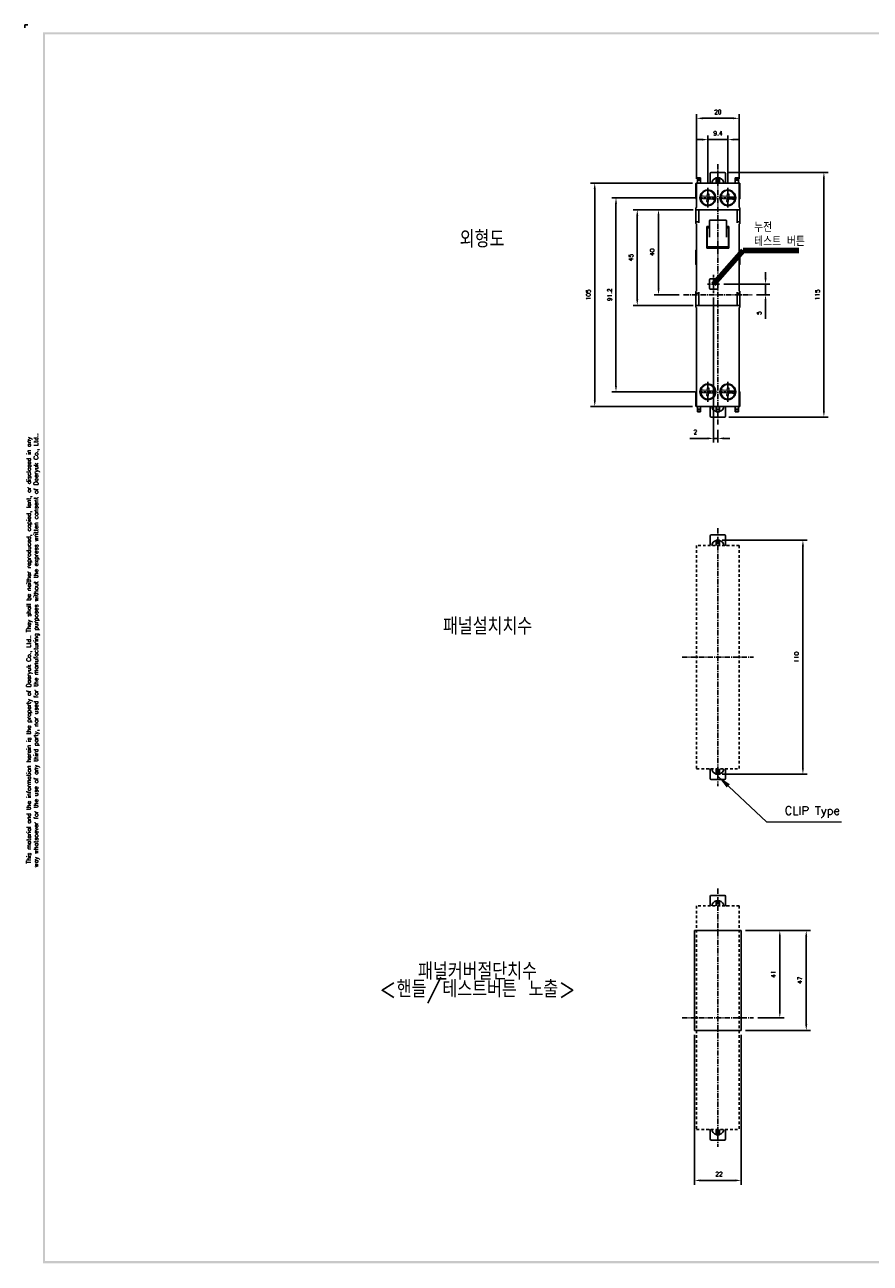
# Model space of a CAD drawing. Extents: x -194 to 879, y -1928 to 536.
# Tile 1 of 3: x 44 to 442, y -46 to 536. Entities that reach past the tile are written whole.
import ezdxf

# ---------------------------------------------------------------- set-up
doc = ezdxf.new("R2010")
doc.units = 0
doc.header["$MEASUREMENT"] = 0
doc.linetypes.add('CENTER', pattern=[2, 1.25, -0.25, 0.25, -0.25])
doc.linetypes.add('HID', pattern=[3.5, 1.25, -1, 1.25])
doc.layers.get('0').update_dxf_attribs({"linetype": 'CONTINUOUS'})
doc.layers.add('AM_5', color=3, linetype='CONTINUOUS', lineweight=15)
for name, color, linetype in [('cen', 1, 'CENTER'), ('di', 3, 'CONTINUOUS'), ('DIM', 3, 'CONTINUOUS'), ('dwg', 7, 'CONTINUOUS'), ('Hid', 5, 'HID')]:
    doc.layers.add(name, color=color, linetype=linetype)
doc.styles.add('KIM', font='ROMANS.shx', dxfattribs={"height": 5, "bigfont": 'GSG1.shx'})
doc.styles.add('ROMANS', font='romans')
doc.styles.get("Standard").update_dxf_attribs({"font": 'romans.shx', "height": 2, "bigfont": 'hgs.shx'})
doc.dimstyles.get("Standard").update_dxf_attribs({"dimscale": 0, "dimtxt": 2, "dimasz": 2, "dimexe": 0.5, "dimexo": 0.5, "dimgap": 1, "dimtad": 1, "dimdsep": 46, "dimtxsty": 'Standard', "dimcen": 0, "dimclrd": 3, "dimclre": 3, "dimclrt": 3, "dimadec": 0, "dimazin": 2, "dimtp": 0.1, "dimtm": 0.1, "dimtfac": 1, "dimtmove": 0, "dimatfit": 3, "dimfxl": 0, "dimtolj": 1, "dimarcsym": 0})
doc.dimstyles.new('STANDARD$0', dxfattribs={"dimtxt": 5, "dimasz": 5, "dimexe": 1, "dimexo": 2, "dimgap": 2, "dimtad": 1, "dimdec": 4, "dimzin": 12, "dimdsep": 46, "dimtxsty": 'KIM', "dimcen": -1, "dimdle": 0.1, "dimadec": 0, "dimazin": 0, "dimtfac": 1, "dimtdec": 4, "dimtmove": 0, "dimatfit": 3, "dimfxl": 0, "dimtolj": 1, "dimtzin": 0, "dimarcsym": 0})
doc.dimstyles.new('STANDARD$7', dxfattribs={"dimtxt": 2.5, "dimasz": 3, "dimexe": 2, "dimexo": 2, "dimgap": 0.7, "dimtad": 1, "dimdsep": 46, "dimtxsty": 'ROMANS', "dimcen": 0, "dimclrd": 256, "dimclre": 256, "dimclrt": 254, "dimadec": 0, "dimazin": 0, "dimtfac": 1, "dimtofl": 0, "dimtmove": 1, "dimatfit": 3, "dimfxl": 0, "dimtolj": 1, "dimarcsym": 0})

# ---------------------------------------------------------------- blocks, each defined once
blk = doc.blocks.new('fdfsadfas')
at = {"color": 7, "linetype": 'Continuous', "lineweight": 15}
for p, q in [((235.99, 338.13), (235.88, 336.88)), ((236.99, 338.04), (235.99, 338.13)), ((236.88, 336.79), (236.99, 338.04)), ((234, 336.04), (235.79, 335.88)), ((235.88, 336.88), (234.09, 337.04)), ((235.79, 335.88), (235.68, 334.64)), ((235.68, 334.64), (236.68, 334.55)), ((236.68, 334.55), (236.79, 335.8)), ((236.79, 335.8), (238.58, 335.64)), ((238.67, 336.64), (236.88, 336.79))]:
    blk.add_line(p, q, dxfattribs=at)
for start, end in [(3.55253, 166.38516), (166.38516, 183.55253), (183.55253, 346.38516), (346.38516, 3.55253)]:
    blk.add_arc((236.33, 336.34), 3.35, start, end, dxfattribs=at)
for points, knots in [([(232.99, 336.13), (233, 336.13), (233.02, 336.13), (233.19, 336.11), (233.45, 336.09), (233.73, 336.07), (233.92, 336.05), (234, 336.04)], [0, 0, 0, 0, 0.210927, 0.421827, 0.633563, 0.84758, 1, 1, 1, 1]), ([(234.09, 337.04), (233.97, 337.05), (233.74, 337.07), (233.44, 337.1), (233.21, 337.12), (233.09, 337.13), (233.08, 337.13), (233.08, 337.13)], [0, 0, 0, 0, 0.219553, 0.439238, 0.655713, 0.868958, 1, 1, 1, 1]), ([(238.58, 335.64), (238.69, 335.63), (238.92, 335.61), (239.23, 335.58), (239.46, 335.56), (239.57, 335.55), (239.59, 335.55), (239.59, 335.55)], [0, 0, 0, 0, 0.219553, 0.439238, 0.655713, 0.868958, 1, 1, 1, 1]), ([(239.68, 336.55), (239.67, 336.55), (239.64, 336.55), (239.47, 336.56), (239.22, 336.59), (238.94, 336.61), (238.74, 336.63), (238.67, 336.64)], [0, 0, 0, 0, 0.2109274, 0.4218266, 0.6335624, 0.8475799, 1, 1, 1, 1])]:
    blk.add_open_spline(points, degree=3, knots=knots, dxfattribs=at)
blk = doc.blocks.new('*D374')
at = {"layer": 'DIM'}
for p, q in [((365.66, 461.2), (365.66, 483.9)), ((375.06, 461.2), (375.06, 483.9)), ((362.86, 481.9), (360.06, 481.9)), ((365.66, 481.9), (375.06, 481.9)), ((377.86, 481.9), (380.66, 481.9))]:
    blk.add_line(p, q, dxfattribs=at)
for points in [[(362.86, 482.36), (362.86, 481.43), (365.66, 481.9)], [(377.86, 482.36), (377.86, 481.43), (375.06, 481.9)]]:
    blk.add_solid(points, dxfattribs=at)
at = {"layer": 'DIM', "insert": (370.36, 484.9), "char_height": 2, "attachment_point": 5}
blk.add_mtext('\\A1;9.4', dxfattribs=at)
blk = doc.blocks.new('*D375')
at = {"layer": 'DIM'}
for p, q in [((360.36, 463.46), (360.36, 493.9)), ((363.16, 491.9), (377.56, 491.9)), ((380.36, 463.46), (380.36, 493.9))]:
    blk.add_line(p, q, dxfattribs=at)
for points in [[(363.16, 492.36), (363.16, 491.43), (360.36, 491.9)], [(377.56, 492.36), (377.56, 491.43), (380.36, 491.9)]]:
    blk.add_solid(points, dxfattribs=at)
at = {"layer": 'DIM', "insert": (370.36, 494.9), "char_height": 2, "attachment_point": 5}
blk.add_mtext('\\A1;20', dxfattribs=at)
blk = doc.blocks.new('*D376')
at = {"layer": 'DIM'}
for p, q in [((358.21, 448.96), (330.44, 448.96)), ((332.44, 446.16), (332.44, 406.76)), ((358.78, 403.96), (330.44, 403.96))]:
    blk.add_line(p, q, dxfattribs=at)
for points in [[(331.97, 446.16), (332.91, 446.16), (332.44, 448.96)], [(331.97, 406.76), (332.91, 406.76), (332.44, 403.96)]]:
    blk.add_solid(points, dxfattribs=at)
at = {"layer": 'DIM', "insert": (329.44, 426.46), "char_height": 2, "attachment_point": 5, "rotation": 90}
blk.add_mtext('\\A1;45', dxfattribs=at)
blk = doc.blocks.new('*D377')
at = {"layer": 'DIM'}
for p, q in [((358.78, 448.96), (340.44, 448.96)), ((342.44, 411.76), (342.44, 446.16)), ((352.22, 408.96), (340.44, 408.96))]:
    blk.add_line(p, q, dxfattribs=at)
for points in [[(341.97, 446.16), (342.91, 446.16), (342.44, 448.96)], [(341.97, 411.76), (342.91, 411.76), (342.44, 408.96)]]:
    blk.add_solid(points, dxfattribs=at)
at = {"layer": 'DIM', "insert": (339.44, 428.96), "char_height": 2, "attachment_point": 5, "rotation": 90}
blk.add_mtext('\\A1;40', dxfattribs=at)
blk = doc.blocks.new('*D378')
at = {"layer": 'DIM'}
for p, q in [((359.6, 454.56), (320.44, 454.56)), ((322.44, 451.76), (322.44, 366.16)), ((359.6, 363.36), (320.44, 363.36))]:
    blk.add_line(p, q, dxfattribs=at)
for points in [[(321.97, 451.76), (322.91, 451.76), (322.44, 454.56)], [(321.97, 366.16), (322.91, 366.16), (322.44, 363.36)]]:
    blk.add_solid(points, dxfattribs=at)
at = {"layer": 'DIM', "insert": (319.44, 408.96), "char_height": 2, "attachment_point": 5, "rotation": 90}
blk.add_mtext('\\A1;91.2', dxfattribs=at)
blk = doc.blocks.new('*D379')
at = {"layer": 'DIM'}
for p, q in [((358.36, 461.46), (310.44, 461.46)), ((312.44, 458.66), (312.44, 359.26)), ((358.36, 356.46), (310.44, 356.46))]:
    blk.add_line(p, q, dxfattribs=at)
for points in [[(311.97, 458.66), (312.91, 458.66), (312.44, 461.46)], [(311.97, 359.26), (312.91, 359.26), (312.44, 356.46)]]:
    blk.add_solid(points, dxfattribs=at)
at = {"layer": 'DIM', "insert": (309.44, 408.96), "char_height": 2, "attachment_point": 5, "rotation": 90}
blk.add_mtext('\\A1;105', dxfattribs=at)
blk = doc.blocks.new('*D362')
at = {"layer": 'DIM'}
for p, q in [((372.36, 293.6), (412.35, 293.6)), ((410.35, 290.8), (410.35, 186.4)), ((372.36, 183.6), (412.35, 183.6))]:
    blk.add_line(p, q, dxfattribs=at)
for points in [[(409.88, 290.8), (410.82, 290.8), (410.35, 293.6)], [(409.88, 186.4), (410.82, 186.4), (410.35, 183.6)]]:
    blk.add_solid(points, dxfattribs=at)
at = {"layer": 'DIM', "insert": (407.35, 238.6), "char_height": 2, "attachment_point": 5, "rotation": 90}
blk.add_mtext('\\A1;110', dxfattribs=at)
blk = doc.blocks.new('*D363')
at = {"layer": 'DIM'}
for p, q in [((383.36, 110.17), (413.91, 110.17)), ((411.91, 65.97), (411.91, 107.37)), ((383.36, 63.17), (413.91, 63.17))]:
    blk.add_line(p, q, dxfattribs=at)
for points in [[(411.45, 107.37), (412.38, 107.37), (411.91, 110.17)], [(411.45, 65.97), (412.38, 65.97), (411.91, 63.17)]]:
    blk.add_solid(points, dxfattribs=at)
at = {"layer": 'DIM', "insert": (408.91, 86.82), "char_height": 2, "attachment_point": 5, "rotation": 90}
blk.add_mtext('\\A1;47', dxfattribs=at)
blk = doc.blocks.new('*D366')
at = {"layer": 'DIM'}
for p, q in [((359.36, 61.17), (359.36, -9.32)), ((381.36, 61.17), (381.36, -9.32)), ((362.16, -7.32), (378.56, -7.32))]:
    blk.add_line(p, q, dxfattribs=at)
for points in [[(362.16, -6.86), (362.16, -7.79), (359.36, -7.32)], [(378.56, -6.86), (378.56, -7.79), (381.36, -7.32)]]:
    blk.add_solid(points, dxfattribs=at)
at = {"layer": 'DIM', "insert": (370.92, -4.32), "char_height": 2, "attachment_point": 5}
blk.add_mtext('\\A1;22', dxfattribs=at)
blk = doc.blocks.new('*D367')
at = {"layer": 'DIM'}
for p, q in [((383.36, 110.17), (401.48, 110.17)), ((399.48, 71.97), (399.48, 107.37)), ((389.18, 69.17), (401.48, 69.17))]:
    blk.add_line(p, q, dxfattribs=at)
for points in [[(399.02, 107.37), (399.95, 107.37), (399.48, 110.17)], [(399.02, 71.97), (399.95, 71.97), (399.48, 69.17)]]:
    blk.add_solid(points, dxfattribs=at)
at = {"layer": 'DIM', "insert": (396.48, 89.67), "char_height": 2, "attachment_point": 5, "rotation": 90}
blk.add_mtext('\\A1;41', dxfattribs=at)
blk = doc.blocks.new('*D369')
at = {"layer": 'DIM'}
for p, q in [((392.77, 416.81), (392.77, 419.61)), ((373.19, 414.01), (394.77, 414.01)), ((392.77, 414.01), (392.77, 408.96)), ((388.5, 408.96), (394.77, 408.96)), ((392.77, 406.16), (392.77, 397.7))]:
    blk.add_line(p, q, dxfattribs=at)
for points in [[(392.31, 416.81), (393.24, 416.81), (392.77, 414.01)], [(392.31, 406.16), (393.24, 406.16), (392.77, 408.96)]]:
    blk.add_solid(points, dxfattribs=at)
at = {"layer": 'DIM', "insert": (389.77, 400.36), "char_height": 2, "attachment_point": 5, "rotation": 90}
blk.add_mtext('\\A1;5', dxfattribs=at)
blk = doc.blocks.new('*D370')
at = {"layer": 'DIM'}
for p, q in [((368.36, 407.73), (368.36, 339.45)), ((370.36, 345.51), (370.36, 339.45)), ((365.56, 341.45), (357.09, 341.45)), ((370.36, 341.45), (368.36, 341.45)), ((373.16, 341.45), (375.96, 341.45))]:
    blk.add_line(p, q, dxfattribs=at)
for points in [[(365.56, 341.92), (365.56, 340.98), (368.36, 341.45)], [(373.16, 341.92), (373.16, 340.98), (370.36, 341.45)]]:
    blk.add_solid(points, dxfattribs=at)
at = {"layer": 'DIM', "insert": (359.76, 344.45), "char_height": 2, "attachment_point": 5}
blk.add_mtext('\\A1;2', dxfattribs=at)
blk = doc.blocks.new('*D371')
at = {"layer": 'DIM'}
for p, q in [((375.46, 466.46), (422.21, 466.46)), ((420.21, 463.66), (420.21, 354.26)), ((375.48, 351.46), (422.21, 351.46))]:
    blk.add_line(p, q, dxfattribs=at)
for points in [[(419.75, 463.66), (420.68, 463.66), (420.21, 466.46)], [(419.75, 354.26), (420.68, 354.26), (420.21, 351.46)]]:
    blk.add_solid(points, dxfattribs=at)
at = {"layer": 'DIM', "insert": (417.21, 408.96), "char_height": 2, "attachment_point": 5, "rotation": 90}
blk.add_mtext('\\A1;115', dxfattribs=at)

msp = doc.modelspace()

# ---------------------------------------------------------------- linework, layer by layer
for p, q in [((366.759, 465.962), (366.759, 464.962)), ((367.259, 466.462), (373.459, 466.462)), ((373.959, 464.962), (373.959, 465.962)), ((360.009, 458.162), (360.009, 461.262)), ((360.209, 461.462), (360.359, 461.462)), ((360.359, 461.462), (365.359, 461.462)), ((360.359, 459.962), (360.359, 461.462)), ((360.359, 449.962), (360.359, 459.962)), ((360.709, 463.962), (362.209, 463.962)), ((360.709, 463.762), (360.709, 463.962)), ((362.209, 463.762), (360.709, 463.762)), ((360.709, 462.962), (360.709, 463.762)), ((360.709, 462.962), (362.209, 462.962)), ((360.709, 462.762), (360.709, 462.962)), ((362.209, 462.762), (360.709, 462.762)), ((360.709, 461.462), (360.709, 462.762)), ((362.209, 463.962), (362.209, 463.762)), ((362.209, 463.762), (362.209, 462.962)), ((362.209, 462.962), (362.209, 462.762)), ((362.209, 461.462), (362.209, 462.762)), ((365.359, 461.462), (375.359, 461.462)), ((366.759, 461.962), (366.759, 464.962)), ((369.609, 463.962), (371.109, 463.962)), ((369.609, 463.762), (369.609, 463.962)), ((371.109, 463.762), (369.609, 463.762)), ((369.609, 463.762), (369.609, 462.962)), ((369.609, 462.962), (371.109, 462.962)), ((369.609, 462.762), (369.609, 462.962)), ((371.109, 462.762), (369.609, 462.762)), ((369.609, 462.762), (369.609, 461.462)), ((371.109, 463.962), (371.109, 463.762)), ((371.109, 463.762), (371.109, 462.962)), ((371.109, 462.962), (371.109, 462.762)), ((371.109, 461.462), (371.109, 462.762)), ((373.959, 464.962), (373.959, 461.962)), ((375.359, 461.462), (380.359, 461.462)), ((378.509, 463.962), (380.009, 463.962)), ((378.509, 463.762), (378.509, 463.962)), ((380.009, 463.762), (378.509, 463.762)), ((378.509, 463.762), (378.509, 462.962)), ((378.509, 462.962), (380.009, 462.962)), ((378.509, 462.762), (378.509, 462.962)), ((380.009, 462.762), (378.509, 462.762)), ((378.509, 462.762), (378.509, 461.462)), ((380.009, 463.962), (380.009, 463.762)), ((380.009, 463.762), (380.009, 462.962)), ((380.009, 462.962), (380.009, 462.762)), ((380.009, 462.762), (380.009, 461.462)), ((380.359, 461.462), (380.359, 459.962)), ((380.509, 461.462), (380.359, 461.462)), ((380.359, 459.962), (380.359, 449.962)), ((380.709, 461.262), (380.709, 458.162)), ((360.009, 454.162), (360.009, 458.162)), ((365.659, 458.262), (365.359, 458.262)), ((375.359, 458.262), (375.059, 458.262)), ((380.709, 458.162), (380.709, 454.162)), ((360.009, 449.462), (360.009, 449.762)), ((360.009, 449.162), (360.009, 449.462)), ((360.009, 448.462), (360.009, 449.162)), ((360.009, 446.462), (360.009, 448.462)), ((360.209, 453.962), (360.359, 453.962)), ((360.209, 449.962), (360.359, 449.962)), ((361.359, 448.962), (360.209, 448.962)), ((361.359, 448.962), (365.359, 448.962)), ((361.359, 447.462), (361.359, 448.962)), ((365.359, 450.862), (365.659, 450.862)), ((365.359, 448.962), (375.359, 448.962)), ((375.059, 450.862), (375.359, 450.862)), ((375.359, 448.962), (379.359, 448.962)), ((379.359, 448.962), (379.359, 447.462)), ((379.359, 448.962), (380.509, 448.962)), ((380.509, 453.962), (380.359, 453.962)), ((380.509, 449.962), (380.359, 449.962)), ((380.709, 449.762), (380.709, 449.462)), ((380.709, 449.462), (380.709, 449.162)), ((380.709, 449.162), (380.709, 448.462)), ((380.709, 448.462), (380.709, 446.462)), ((360.009, 443.062), (360.009, 446.462)), ((360.009, 442.762), (360.009, 443.062)), ((360.009, 442.462), (360.009, 442.762)), ((360.209, 443.262), (361.359, 443.262)), ((361.359, 442.762), (361.359, 447.462)), ((366.359, 439.825), (366.359, 443.602)), ((374.359, 443.602), (374.359, 439.825)), ((379.359, 447.462), (379.359, 442.762)), ((379.359, 443.262), (380.509, 443.262)), ((380.709, 446.462), (380.709, 443.062)), ((380.709, 443.062), (380.709, 442.762)), ((380.709, 442.762), (380.709, 442.462)), ((360.209, 442.262), (360.359, 442.262)), ((360.359, 425.612), (360.359, 442.262)), ((366.359, 440.98), (365.159, 440.98)), ((365.159, 440.98), (365.159, 430.944)), ((366.359, 440.434), (365.159, 440.434)), ((365.359, 440.434), (365.359, 431.475)), ((366.359, 435.967), (366.359, 439.825)), ((374.359, 440.98), (375.559, 440.98)), ((374.359, 440.434), (375.559, 440.434)), ((374.359, 439.825), (374.359, 435.967)), ((375.359, 440.434), (375.359, 431.475)), ((375.559, 430.944), (375.559, 440.98)), ((380.509, 442.262), (380.359, 442.262)), ((380.359, 442.262), (380.359, 426.662)), ((370.359, 431.49), (365.159, 431.49)), ((370.359, 430.944), (365.159, 430.944)), ((370.359, 430.944), (370.359, 431.49)), ((370.359, 431.49), (375.559, 431.49)), ((370.359, 431.49), (370.359, 430.944)), ((370.359, 430.944), (375.559, 430.944)), ((360.009, 423.262), (360.009, 429.862)), ((360.359, 419.212), (360.359, 425.612)), ((360.375, 419.262), (360.375, 425.562)), ((380.359, 427.012), (380.375, 427.012)), ((380.375, 426.512), (380.375, 427.012)), ((380.375, 418.312), (380.375, 426.512)), ((380.709, 429.862), (380.709, 423.262)), ((360.359, 410.662), (360.359, 419.212)), ((366.359, 412.062), (366.359, 415.962)), ((366.859, 416.462), (369.859, 416.462)), ((370.359, 415.962), (370.359, 412.062)), ((380.359, 418.162), (380.359, 410.662)), ((380.359, 417.812), (380.375, 417.812)), ((380.375, 417.812), (380.375, 418.312)), ((360.009, 410.162), (360.009, 410.462)), ((360.009, 409.862), (360.009, 410.162)), ((360.009, 406.462), (360.009, 409.862)), ((360.209, 410.662), (360.359, 410.662)), ((361.359, 409.662), (360.209, 409.662)), ((361.359, 405.462), (361.359, 410.162)), ((369.859, 411.562), (366.859, 411.562)), ((379.359, 410.162), (379.359, 405.462)), ((379.359, 409.662), (380.509, 409.662)), ((380.509, 410.662), (380.359, 410.662)), ((380.709, 410.462), (380.709, 410.162)), ((380.709, 410.162), (380.709, 409.862)), ((380.709, 409.862), (380.709, 406.462)), ((360.009, 404.462), (360.009, 406.462)), ((360.009, 403.762), (360.009, 404.462)), ((360.009, 403.462), (360.009, 403.762)), ((360.009, 403.162), (360.009, 403.462)), ((360.209, 403.962), (361.359, 403.962)), ((360.209, 402.962), (360.359, 402.962)), ((360.359, 357.962), (360.359, 402.962)), ((361.359, 403.962), (361.359, 405.462)), ((365.359, 403.962), (361.359, 403.962)), ((375.359, 403.962), (365.359, 403.962)), ((379.359, 403.962), (375.359, 403.962)), ((379.359, 405.462), (379.359, 403.962)), ((379.359, 403.962), (380.509, 403.962)), ((380.509, 402.962), (380.359, 402.962)), ((380.359, 402.962), (380.359, 357.962)), ((380.709, 406.462), (380.709, 404.462)), ((380.709, 404.462), (380.709, 403.762)), ((380.709, 403.762), (380.709, 403.462)), ((380.709, 403.462), (380.709, 403.162)), ((365.659, 367.062), (365.359, 367.062)), ((375.359, 367.062), (375.059, 367.062)), ((360.009, 359.262), (360.009, 363.262)), ((360.209, 363.462), (360.359, 363.462)), ((380.509, 363.462), (380.359, 363.462)), ((380.709, 363.262), (380.709, 359.262)), ((360.009, 356.662), (360.009, 359.262)), ((360.209, 356.462), (360.359, 356.462)), ((360.359, 356.462), (360.359, 357.962)), ((365.359, 356.462), (360.359, 356.462)), ((360.709, 356.462), (360.709, 355.162)), ((360.709, 355.162), (362.209, 355.162)), ((360.709, 354.962), (360.709, 355.162)), ((362.209, 355.162), (362.209, 356.462)), ((362.209, 355.162), (362.209, 354.962)), ((365.359, 359.662), (365.659, 359.662)), ((375.359, 356.462), (365.359, 356.462)), ((366.759, 352.962), (366.759, 355.962)), ((369.609, 356.462), (369.609, 355.162)), ((369.609, 355.162), (371.109, 355.162)), ((369.609, 354.962), (369.609, 355.162)), ((371.109, 355.162), (371.109, 356.462)), ((371.109, 355.162), (371.109, 354.962)), ((373.959, 355.962), (373.959, 352.962)), ((375.059, 359.662), (375.359, 359.662)), ((380.359, 356.462), (375.359, 356.462)), ((378.509, 356.462), (378.509, 355.162)), ((378.509, 355.162), (380.009, 355.162)), ((378.509, 354.962), (378.509, 355.162)), ((380.009, 356.462), (380.009, 355.162)), ((380.009, 355.162), (380.009, 354.962)), ((380.359, 357.962), (380.359, 356.462)), ((380.509, 356.462), (380.359, 356.462)), ((380.709, 359.262), (380.709, 356.662)), ((362.209, 354.962), (360.709, 354.962)), ((360.709, 354.162), (360.709, 354.962)), ((360.709, 354.162), (362.209, 354.162)), ((360.709, 353.962), (360.709, 354.162)), ((362.209, 353.962), (360.709, 353.962)), ((362.209, 354.162), (362.209, 354.962)), ((362.209, 354.162), (362.209, 353.962)), ((366.759, 352.962), (366.759, 351.962)), ((373.459, 351.462), (367.259, 351.462)), ((371.109, 354.962), (369.609, 354.962)), ((369.609, 354.162), (369.609, 354.962)), ((369.609, 354.162), (371.109, 354.162)), ((369.609, 353.962), (369.609, 354.162)), ((371.109, 353.962), (369.609, 353.962)), ((371.109, 354.162), (371.109, 354.962)), ((371.109, 354.162), (371.109, 353.962)), ((373.959, 351.962), (373.959, 352.962)), ((380.009, 354.962), (378.509, 354.962)), ((378.509, 354.962), (378.509, 354.162)), ((378.509, 354.162), (380.009, 354.162)), ((378.509, 353.962), (378.509, 354.162)), ((380.009, 353.962), (378.509, 353.962)), ((380.009, 354.962), (380.009, 354.162)), ((380.009, 354.162), (380.009, 353.962)), ((366.759, 295.601), (366.759, 294.601)), ((366.759, 291.601), (366.759, 294.601)), ((367.259, 296.101), (373.459, 296.101)), ((369.609, 293.601), (371.109, 293.601)), ((369.609, 293.401), (369.609, 293.601)), ((371.109, 293.401), (369.609, 293.401)), ((369.609, 293.401), (369.609, 292.601)), ((369.609, 292.601), (371.109, 292.601)), ((369.609, 292.401), (369.609, 292.601)), ((371.109, 292.401), (369.609, 292.401)), ((369.609, 292.401), (369.609, 291.101)), ((371.109, 293.601), (371.109, 293.401)), ((371.109, 293.401), (371.109, 292.601)), ((371.109, 292.601), (371.109, 292.401)), ((371.109, 291.101), (371.109, 292.401)), ((373.959, 294.601), (373.959, 295.601)), ((373.959, 294.601), (373.959, 291.601)), ((366.759, 182.601), (366.759, 185.601)), ((366.759, 182.601), (366.759, 181.601)), ((373.459, 181.101), (367.259, 181.101)), ((369.609, 186.101), (369.609, 184.801)), ((369.609, 184.801), (371.109, 184.801)), ((369.609, 184.601), (369.609, 184.801)), ((371.109, 184.601), (369.609, 184.601)), ((369.609, 183.801), (369.609, 184.601)), ((369.609, 183.801), (371.109, 183.801)), ((369.609, 183.601), (369.609, 183.801)), ((371.109, 183.601), (369.609, 183.601)), ((371.109, 184.801), (371.109, 186.101)), ((371.109, 184.801), (371.109, 184.601)), ((371.109, 183.801), (371.109, 184.601)), ((371.109, 183.801), (371.109, 183.601)), ((373.959, 185.601), (373.959, 182.601)), ((373.959, 181.601), (373.959, 182.601)), ((366.759, 126.172), (366.759, 125.172)), ((366.759, 122.172), (366.759, 125.172)), ((367.259, 126.672), (373.459, 126.672)), ((369.609, 124.172), (371.109, 124.172)), ((369.609, 123.972), (369.609, 124.172)), ((371.109, 123.972), (369.609, 123.972)), ((369.609, 123.972), (369.609, 123.172)), ((369.609, 123.172), (371.109, 123.172)), ((369.609, 122.972), (369.609, 123.172)), ((371.109, 122.972), (369.609, 122.972)), ((369.609, 122.972), (369.609, 121.672)), ((371.109, 124.172), (371.109, 123.972)), ((371.109, 123.972), (371.109, 123.172)), ((371.109, 123.172), (371.109, 122.972)), ((371.109, 121.672), (371.109, 122.972)), ((373.959, 125.172), (373.959, 126.172)), ((373.959, 125.172), (373.959, 122.172)), ((359.359, 110.172), (381.359, 110.172)), ((359.359, 110.172), (359.359, 63.172)), ((381.359, 110.172), (381.359, 63.172)), ((381.359, 63.172), (359.359, 63.172)), ((366.759, 13.172), (366.759, 16.172)), ((366.759, 13.172), (366.759, 12.172)), ((373.459, 11.672), (367.259, 11.672)), ((369.609, 16.672), (369.609, 15.372)), ((369.609, 15.372), (371.109, 15.372)), ((369.609, 15.172), (369.609, 15.372)), ((371.109, 15.172), (369.609, 15.172)), ((369.609, 14.372), (369.609, 15.172)), ((369.609, 14.372), (371.109, 14.372)), ((369.609, 14.172), (369.609, 14.372)), ((371.109, 14.172), (369.609, 14.172)), ((371.109, 15.372), (371.109, 16.672)), ((371.109, 15.372), (371.109, 15.172)), ((371.109, 14.372), (371.109, 15.172)), ((371.109, 14.372), (371.109, 14.172)), ((373.959, 16.172), (373.959, 13.172)), ((373.959, 12.172), (373.959, 13.172))]:
    msp.add_line(p, q)
for centre, radius, start, end in [((367.259, 465.962), 0.5, 90, 180), ((373.459, 465.962), 0.5, 0, 90), ((360.209, 461.262), 0.2, 90, 180), ((366.259, 461.962), 0.5, 270, 0), ((370.359, 461.062), 2.9, 104.988234, 172.071858), ((370.359, 461.062), 2.9, 7.928142, 75.011766), ((374.459, 461.962), 0.5, 180, 270), ((380.509, 461.262), 0.2, 0, 90), ((360.209, 454.162), 0.2, 180, 270), ((365.659, 454.562), 3.7, 94.650709, 265.349291), ((365.659, 454.562), 3.7, 270, 90), ((375.059, 454.562), 3.7, 90, 270), ((375.059, 454.562), 3.7, 274.650709, 85.349291), ((380.509, 454.162), 0.2, 270, 0), ((360.209, 449.762), 0.2, 90, 180), ((360.209, 449.162), 0.2, 180, 270), ((380.509, 449.762), 0.2, 0, 90), ((380.509, 449.162), 0.2, 270, 0), ((360.209, 443.062), 0.2, 90, 180), ((360.209, 442.462), 0.2, 180, 270), ((366.859, 443.602), 0.5, 90, 180), ((373.859, 443.602), 0.5, 0, 90), ((380.509, 443.062), 0.2, 0, 90), ((380.509, 442.462), 0.2, 270, 0), ((360.209, 429.862), 0.2, 90, 180), ((380.509, 429.862), 0.2, 0, 90), ((360.209, 423.262), 0.2, 180, 270), ((380.509, 423.262), 0.2, 270, 0), ((366.859, 415.962), 0.5, 90, 180), ((369.859, 415.962), 0.5, 0, 90), ((360.209, 410.462), 0.2, 90, 180), ((360.209, 409.862), 0.2, 180, 270), ((366.859, 412.062), 0.5, 180, 270), ((369.859, 412.062), 0.5, 270, 0), ((380.509, 410.462), 0.2, 0, 90), ((380.509, 409.862), 0.2, 270, 0), ((360.209, 403.762), 0.2, 90, 180), ((360.209, 403.162), 0.2, 180, 270), ((380.509, 403.762), 0.2, 0, 90), ((380.509, 403.162), 0.2, 270, 0), ((365.659, 363.362), 3.7, 94.650709, 265.349291), ((365.659, 363.362), 3.7, 270, 90), ((375.059, 363.362), 3.7, 90, 270), ((375.059, 363.362), 3.7, 274.650709, 85.349291), ((360.209, 363.262), 0.2, 90, 180), ((380.509, 363.262), 0.2, 0, 90), ((360.209, 356.662), 0.2, 180, 270), ((366.259, 355.962), 0.5, 0, 90), ((370.359, 356.862), 2.9, 187.928142, 255.011766), ((370.359, 356.862), 2.9, 284.988234, 352.071858), ((374.459, 355.962), 0.5, 90, 180), ((380.509, 356.662), 0.2, 270, 0), ((367.259, 351.962), 0.5, 180, 270), ((373.459, 351.962), 0.5, 270, 0), ((366.259, 291.601), 0.5, 270, 0), ((367.259, 295.601), 0.5, 90, 180), ((370.359, 290.701), 2.9, 104.988234, 172.071858), ((370.359, 290.701), 2.9, 7.928142, 75.011766), ((373.459, 295.601), 0.5, 0, 90), ((374.459, 291.601), 0.5, 180, 270), ((366.259, 185.601), 0.5, 0, 90), ((367.259, 181.601), 0.5, 180, 270), ((370.359, 186.501), 2.9, 187.928142, 255.011766), ((370.359, 186.501), 2.9, 284.988234, 352.071858), ((373.459, 181.601), 0.5, 270, 0), ((374.459, 185.601), 0.5, 90, 180), ((367.259, 126.172), 0.5, 90, 180), ((370.359, 121.272), 2.9, 104.988234, 172.071858), ((370.359, 121.272), 2.9, 7.928142, 75.011766), ((373.459, 126.172), 0.5, 0, 90), ((366.259, 122.172), 0.5, 270, 0), ((374.459, 122.172), 0.5, 180, 270), ((366.259, 16.172), 0.5, 0, 90), ((367.259, 12.172), 0.5, 180, 270), ((370.359, 17.072), 2.9, 187.928142, 255.011766), ((370.359, 17.072), 2.9, 284.988234, 352.071858), ((373.459, 12.172), 0.5, 270, 0), ((374.459, 16.172), 0.5, 90, 180)]:
    msp.add_arc(centre, radius, start, end)
for points in [[(360.209, 453.962), (360.359, 453.962)], [(380.359, 453.962), (380.509, 453.962)], [(373.859, 444.102), (366.859, 444.102)], [(360.359, 430.062), (360.209, 430.062)], [(380.509, 430.062), (380.359, 430.062)], [(360.209, 423.062), (360.359, 423.062)], [(380.375, 423.062), (380.509, 423.062)], [(360.359, 363.462), (360.209, 363.462)], [(380.509, 363.462), (380.359, 363.462)]]:
    msp.add_open_spline(points, degree=1)
at = {"layer": 'cen', "ltscale": 2}
for p, q in [((370.359, 470.411), (370.359, 347.513)), ((354.22, 408.962), (386.499, 408.962)), ((370.359, 299.251), (370.359, 177.951)), ((353.536, 238.601), (387.182, 238.601)), ((370.359, 129.822), (370.359, 8.522)), ((353.536, 69.172), (387.182, 69.172))]:
    msp.add_line(p, q, dxfattribs=at)
at = {"layer": 'cen'}
for p, q in [((361.596, 454.562), (369.722, 454.562)), ((365.659, 449.92), (365.659, 459.204)), ((370.996, 454.562), (379.122, 454.562)), ((375.059, 449.92), (375.059, 459.204)), ((365.524, 414.012), (371.195, 414.012)), ((368.359, 409.73), (368.359, 418.293)), ((365.659, 358.72), (365.659, 368.004)), ((375.059, 358.72), (375.059, 368.004)), ((361.596, 363.362), (369.722, 363.362)), ((370.996, 363.362), (379.122, 363.362))]:
    msp.add_line(p, q, dxfattribs=at)
at = {"layer": 'di'}
for p in [(45.887, 535.875), (44.375, 534.363)]:
    msp.add_line(p, (44.375, 535.875), dxfattribs=at)
at = {"layer": 'dwg'}
for points in [[(52.943, 532.347), (53.951, 531.339), (875.471, 532.347), (874.463, 531.339)], [(52.943, -46.245), (53.951, -45.741), (52.943, 532.347), (53.951, 531.339)], [(875.471, -46.245), (874.463, -45.237), (52.943, -46.245), (53.951, -45.237)]]:
    msp.add_trace(points, dxfattribs=at)
at = {"layer": 'Hid'}
for p, q in [((360.359, 291.101), (360.359, 186.101)), ((380.359, 291.101), (360.359, 291.101)), ((380.359, 291.101), (380.359, 186.101)), ((360.359, 186.101), (380.359, 186.101)), ((360.359, 121.672), (360.359, 16.672)), ((380.359, 121.672), (360.359, 121.672)), ((380.359, 121.672), (380.359, 16.672)), ((360.359, 16.672), (380.359, 16.672))]:
    msp.add_line(p, q, dxfattribs=at)

# ---------------------------------------------------------------- block references
for p in [(129.326, 118.223), (138.726, 118.223), (129.326, 27.023), (138.726, 27.023)]:
    msp.add_blockref('fdfsadfas', p)

# ---------------------------------------------------------------- texts
at = {"layer": 'AM_5', "insert": (401.772, 163.173), "char_height": 4, "attachment_point": 7}
msp.add_mtext('CLIP Type ', dxfattribs=at)
at = {"layer": 'di', "insert": (387.389, 431.812), "char_height": 4, "attachment_point": 7}
msp.add_mtext('누전 \\P테스트 버튼', dxfattribs=at)
at = {"layer": 'di', "char_height": 8, "attachment_point": 1}
for s, insert, width in [('{\\Fromans,hgs|c129;외형도}', (248.958, 439.147), 74.93994), ('{\\Fromans,hgs|c129;패널설치치수}', (241.059, 257.161), 135.45529), ('{\\Fromans,hgs|c129;패널커버절단치수}', (229.315, 94.98), 177.9211)]:
    msp.add_mtext(s, dxfattribs=dict(at, insert=insert, width=width))
at = {"layer": 'di', "insert": (48.273, 241.872), "char_height": 2.016, "width": 220.51612, "attachment_point": 5, "rotation": 90}
msp.add_mtext('\\A1;This material and the information herein is the property of Daeryuk Co., Ltd.. They shall be neither reproduced, copied, lent, or disclosed in any\\Pway whatsoever for the use of any third party, nor used for the manufacturing purposes without the express written consent of Daeryuk Co., Ltd..', dxfattribs=at)
at = {"layer": 'DIM', "insert": (211.064, 86.653), "char_height": 8, "width": 207.68749, "attachment_point": 1}
msp.add_mtext('\\pt104;<핸들/테스트버튼 노출>', dxfattribs=at)

# ---------------------------------------------------------------- dimensions: what is measured, and where the dimension line sits
at = {"layer": 'DIM'}
for base, p1, p2, override, picture, middle in [((380.359, 491.895), (360.359, 461.462), (380.359, 461.462), {"dimtxt": 3, "dimasz": 2.8, "dimexe": 2, "dimdec": 2, "dimzin": 8, "dimtxsty": 'Standard', "dimcen": 0, "dimclrd": 256, "dimclre": 256, "dimclrt": 256, "dimadec": 2, "dimazin": 2, "dimtfac": 0.6, "dimtdec": 2, "dimtmove": 0, "dimtzin": 8, "dimlwd": 65535, "dimlwe": 65535, "dimarcsym": 1}, '*D375', (370.359, 491.895)), ((375.059, 481.895), (365.659, 459.204), (375.059, 459.204), {"dimtxt": 3, "dimasz": 2.8, "dimexe": 2, "dimdec": 2, "dimzin": 8, "dimtxsty": 'Standard', "dimcen": 0, "dimclrd": 256, "dimclre": 256, "dimclrt": 256, "dimadec": 2, "dimazin": 2, "dimtfac": 0.6, "dimtdec": 2, "dimtmove": 0, "dimtzin": 8, "dimlwd": 65535, "dimlwe": 65535, "dimarcsym": 1}, '*D374', (370.359, 481.895)), ((370.359, 341.448), (368.359, 409.73), (370.359, 347.513), {"dimtxt": 3, "dimasz": 2.8, "dimexe": 2, "dimdec": 2, "dimzin": 8, "dimtxsty": 'Standard', "dimcen": 0, "dimclrd": 256, "dimclre": 256, "dimclrt": 256, "dimadec": 2, "dimazin": 2, "dimtfac": 0.6, "dimtdec": 2, "dimtzin": 8, "dimlwd": 65535, "dimlwe": 65535, "dimarcsym": 1}, '*D370', (359.759, 341.448)), ((381.359, -7.325), (359.359, 63.172), (381.359, 63.172), {"dimtxt": 3, "dimasz": 2.8, "dimexe": 2, "dimdec": 2, "dimzin": 8, "dimtxsty": 'Standard', "dimcen": 0, "dimclrd": 256, "dimclre": 256, "dimclrt": 256, "dimadec": 2, "dimazin": 2, "dimtfac": 0.6, "dimtdec": 2, "dimtzin": 8, "dimlwd": 65535, "dimlwe": 65535, "dimarcsym": 1}, '*D366', (370.917, -7.325))]:
    dim = msp.add_linear_dim(base=base, p1=p1, p2=p2, dimstyle='STANDARD$0', override=override, dxfattribs=at)
    dim.commit()
    dim.dimension.update_dxf_attribs({"geometry": picture, "text_midpoint": middle, "dimtype": 160})
for base, p1, p2, override, picture, middle in [((420.214, 351.462), (373.459, 466.462), (373.482, 351.462), {"dimtxt": 3, "dimasz": 2.8, "dimexe": 2, "dimdec": 2, "dimzin": 8, "dimtxsty": 'Standard', "dimcen": 0, "dimclrd": 256, "dimclre": 256, "dimclrt": 256, "dimadec": 2, "dimazin": 2, "dimtfac": 0.6, "dimtdec": 2, "dimtzin": 8, "dimlwd": 65535, "dimlwe": 65535, "dimarcsym": 1}, '*D371', (420.214, 408.962)), ((312.442, 356.462), (360.359, 461.462), (360.359, 356.462), {"dimtxt": 3, "dimasz": 2.8, "dimexe": 2, "dimdec": 2, "dimzin": 8, "dimtxsty": 'Standard', "dimcen": 0, "dimclrd": 256, "dimclre": 256, "dimclrt": 256, "dimadec": 2, "dimazin": 2, "dimtfac": 0.6, "dimtdec": 2, "dimtmove": 0, "dimtzin": 8, "dimlwd": 65535, "dimlwe": 65535, "dimarcsym": 1}, '*D379', (312.442, 408.962)), ((322.442, 363.362), (361.596, 454.562), (361.596, 363.362), {"dimtxt": 3, "dimasz": 2.8, "dimexe": 2, "dimdec": 2, "dimzin": 8, "dimtxsty": 'Standard', "dimcen": 0, "dimclrd": 256, "dimclre": 256, "dimclrt": 256, "dimadec": 2, "dimazin": 2, "dimtfac": 0.6, "dimtdec": 2, "dimtmove": 0, "dimtzin": 8, "dimlwd": 65535, "dimlwe": 65535, "dimarcsym": 1}, '*D378', (322.442, 408.962)), ((332.442, 403.962), (360.209, 448.962), (360.784, 403.962), {"dimtxt": 3, "dimasz": 2.8, "dimexe": 2, "dimdec": 2, "dimzin": 8, "dimtxsty": 'Standard', "dimcen": 0, "dimclrd": 256, "dimclre": 256, "dimclrt": 256, "dimadec": 2, "dimazin": 2, "dimtfac": 0.6, "dimtdec": 2, "dimtmove": 0, "dimtzin": 8, "dimlwd": 65535, "dimlwe": 65535, "dimarcsym": 1}, '*D376', (332.442, 426.462)), ((342.442, 448.962), (354.22, 408.962), (360.784, 448.962), {"dimtxt": 3, "dimasz": 2.8, "dimexe": 2, "dimdec": 2, "dimzin": 8, "dimtxsty": 'Standard', "dimcen": 0, "dimclrd": 256, "dimclre": 256, "dimclrt": 256, "dimadec": 2, "dimazin": 2, "dimtfac": 0.6, "dimtdec": 2, "dimtmove": 0, "dimtzin": 8, "dimlwd": 65535, "dimlwe": 65535, "dimarcsym": 1}, '*D377', (342.442, 428.962)), ((410.349, 183.601), (370.359, 293.601), (370.359, 183.601), {"dimtxt": 3, "dimasz": 2.8, "dimexe": 2, "dimdec": 2, "dimzin": 8, "dimtxsty": 'Standard', "dimcen": 0, "dimclrd": 256, "dimclre": 256, "dimclrt": 256, "dimadec": 2, "dimazin": 2, "dimtfac": 0.6, "dimtdec": 2, "dimtzin": 8, "dimlwd": 65535, "dimlwe": 65535, "dimarcsym": 1}, '*D362', (410.349, 238.601)), ((411.913, 110.172), (381.359, 63.172), (381.359, 110.172), {"dimtxt": 3, "dimasz": 2.8, "dimexe": 2, "dimdec": 2, "dimzin": 8, "dimtxsty": 'Standard', "dimcen": 0, "dimclrd": 256, "dimclre": 256, "dimclrt": 256, "dimadec": 2, "dimazin": 2, "dimtfac": 0.6, "dimtdec": 2, "dimtzin": 8, "dimlwd": 65535, "dimlwe": 65535, "dimarcsym": 1}, '*D363', (411.913, 86.817)), ((399.482, 110.172), (387.182, 69.172), (381.359, 110.172), {"dimtxt": 3, "dimasz": 2.8, "dimexe": 2, "dimdec": 2, "dimzin": 8, "dimtxsty": 'Standard', "dimcen": 0, "dimclrd": 256, "dimclre": 256, "dimclrt": 256, "dimadec": 2, "dimazin": 2, "dimtfac": 0.6, "dimtdec": 2, "dimtzin": 8, "dimlwd": 65535, "dimlwe": 65535, "dimarcsym": 1}, '*D367', (399.482, 89.672))]:
    dim = msp.add_linear_dim(base=base, p1=p1, p2=p2, angle=90, dimstyle='STANDARD$0', override=override, dxfattribs=at)
    dim.commit()
    dim.dimension.update_dxf_attribs({"geometry": picture, "text_midpoint": middle, "dimtype": 160})
dim = msp.add_linear_dim(base=(392.775, 414.012), p1=(386.499, 408.962), p2=(371.195, 414.012), angle=90, text='5', dimstyle='STANDARD$0', override={"dimtxt": 3, "dimasz": 2.8, "dimexe": 2, "dimdec": 2, "dimzin": 8, "dimtxsty": 'Standard', "dimcen": 0, "dimclrd": 256, "dimclre": 256, "dimclrt": 256, "dimadec": 2, "dimazin": 2, "dimtfac": 0.6, "dimtdec": 2, "dimtzin": 8, "dimlwd": 65535, "dimlwe": 65535, "dimarcsym": 1}, dxfattribs=at)
dim.commit()
dim.dimension.update_dxf_attribs({"geometry": '*D369', "text_midpoint": (392.775, 400.362), "dimtype": 160})

# ---------------------------------------------------------------- leaders
at = {"layer": 'AM_5', "annotation_type": 0, "has_hookline": 1, "hookline_direction": 0, "text_width": 26.762}
msp.add_leader([(370.483, 182.584), (393.272, 161.173), (399.772, 161.173)], dimstyle='STANDARD$7', override={"dimtxt": 6.5, "dimasz": 6.5, "dimexe": 0.8, "dimexo": 0, "dimgap": 2, "dimdec": 1, "dimtxsty": 'Standard', "dimclrd": 3, "dimclre": 3, "dimclrt": 256, "dimadec": 2, "dimtp": 0.2, "dimtfac": 0.72, "dimtdec": 1, "dimtofl": 1, "dimtmove": 0, "dimtvp": 0.76, "dimtzin": 0, "dimlwd": 20, "dimlwe": 20}, dxfattribs=at)
at = {"layer": 'di', "annotation_type": 0, "has_hookline": 1, "hookline_direction": 0, "text_width": 20.992}
msp.add_leader([(368.359, 414.012), (382.189, 429.812), (385.389, 429.812)], dimstyle='Standard', override={"dimscale": 1, "dimtxt": 4, "dimasz": 3.2, "dimexe": 2, "dimexo": 2, "dimgap": 2, "dimclrd": 256, "dimclre": 256, "dimclrt": 256, "dimadec": 2, "dimtfac": 0.6, "dimlwd": 65535, "dimlwe": 65535, "dimarcsym": 1}, dxfattribs=at)

doc.saveas('drawing.dxf')
